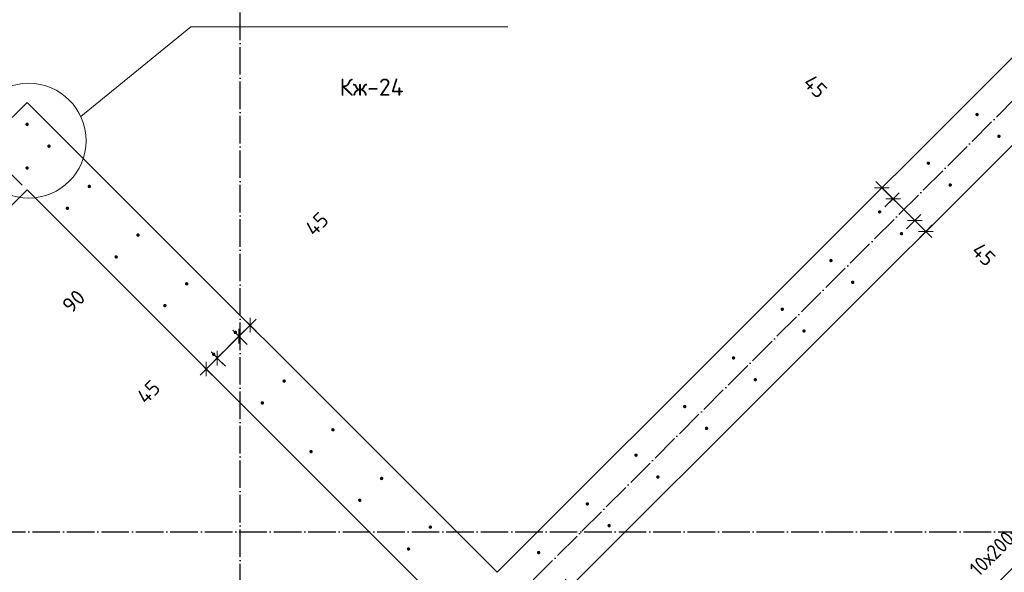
# Model space of a CAD drawing. Header units: millimetres. Extents: x -2995 to 47287, y -2809 to 58122.
# Tile 20 of 143: x 14510 to 17368, y 15083 to 16689. Entities that reach past the tile are written whole.
import ezdxf

# ---------------------------------------------------------------- set-up
doc = ezdxf.new("R2010")
doc.units = ezdxf.units.MM
doc.header["$PDMODE"] = 65
doc.linetypes.add('______11', pattern=[100, 80, -10, 0, -10])
doc.linetypes.add('______5', pattern=[220, 160, -20, 20, -20])
for name, color, linetype, lineweight in [('Арм.стержн. вертикальными 1', 22, 'Continuous', 35), ('Обозначение разреза_ общее', 7, 'Continuous', 25), ('Размерная линия_ общее', 7, 'Continuous', 13)]:
    doc.layers.add(name, color=color, linetype=linetype, lineweight=lineweight)
doc.layers.add('Осевая линия_ общее', color=7, linetype='______5', lineweight=13, true_color=0xa0a0a0)
doc.styles.add('ISOCPEUR', font='ISOCPEUR')
doc.dimstyles.new('DIMSTYLE_3', dxfattribs={"dimtxt": 44, "dimasz": 50, "dimexe": 0, "dimexo": 0, "dimgap": 22, "dimtad": 2, "dimdec": 0, "dimrnd": 5, "dimzin": 12, "dimdsep": 46, "dimtxsty": 'ISOCPEUR', "dimblk1": 'ALL_ML_STRICH', "dimblk2": 'ALL_ML_STRICH', "dimsah": 1, "dimcen": 0, "dimclrd": 7, "dimclre": 256, "dimclrt": 7, "dimadec": 0, "dimazin": 0, "dimtfac": 1, "dimtdec": 0, "dimtix": 1, "dimtmove": 2, "dimatfit": 3, "dimfxl": 0, "dimtzin": 0, "dimlwd": 0, "dimlwe": -3, "dimarcsym": 0})
doc.dimstyles.new('DIMSTYLE_8', dxfattribs={"dimtxt": 44, "dimasz": 50, "dimexe": 0, "dimexo": 0, "dimgap": 22, "dimtad": 2, "dimdec": 0, "dimrnd": 5, "dimzin": 12, "dimdsep": 46, "dimtxsty": 'ISOCPEUR', "dimblk1": 'ALL_ML_STRICH', "dimblk2": 'ALL_ML_STRICH', "dimsah": 1, "dimcen": 0, "dimclrd": 7, "dimclre": 256, "dimclrt": 7, "dimadec": 0, "dimazin": 0, "dimtfac": 1, "dimtdec": 0, "dimtix": 1, "dimtmove": 2, "dimatfit": 3, "dimfxl": 0, "dimtvp": 1.2, "dimtzin": 0, "dimlwd": 0, "dimlwe": -3, "dimarcsym": 0})

# ---------------------------------------------------------------- blocks, each defined once
blk = doc.blocks.new('ALL_ML_STRICH')
at = {"color": 0, "linetype": 'ByBlock', "lineweight": -2}
for p, q in [((-1, 0), (0.5, 0)), ((-0.3, -0.3), (0.3, 0.3)), ((0, -0.5), (0, 0.5))]:
    blk.add_line(p, q, dxfattribs=at)
blk = doc.blocks.new('*D132')
at = {"layer": 'DEFPOINTS', "color": 7, "linetype": 'Continuous', "lineweight": 13, "transparency": 33554687}
for p in [(17046.3, 16233.5), (17013.2, 16200.5), (17007.4, 16130.3)]:
    blk.add_point(p, dxfattribs=at)
at = {"layer": 'Размерная линия_ общее', "color": 253, "linetype": 'Continuous', "lineweight": -2, "true_color": 0xa0a0a0, "transparency": 33554687}
for p, q in [((17032.2, 16219.4), (17013.2, 16200.5)), ((17021.5, 16144.5), (17045.4, 16168.3))]:
    blk.add_line(p, q, dxfattribs=at)
at = {"layer": 'Размерная линия_ общее', "color": 7, "linetype": 'Continuous', "lineweight": -2, "transparency": 33554687}
blk.add_line((17013.2, 16200.5), (17045.4, 16168.3), dxfattribs=at)
at = {"layer": 'Размерная линия_ общее', "color": 7, "linetype": 'Continuous', "lineweight": 13, "transparency": 33554687, "yscale": 50, "zscale": 50}
for p, xscale, rotation in [((17013.2, 16200.5), 50, 135.0000000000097), ((17045.4, 16168.3), 50.00000000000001, 315.0000000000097)]:
    blk.add_blockref('ALL_ML_STRICH', p, dxfattribs=dict(at, xscale=xscale, rotation=rotation))
at = {"layer": 'Размерная линия_ общее', "color": 7, "linetype": 'Continuous', "lineweight": 13, "transparency": 33554687, "insert": (16819.8, 16494.8), "char_height": 44, "width": 88, "attachment_point": 5, "rotation": 315, "style": 'ISOCPEUR'}
blk.add_mtext('\\A1;{45}', dxfattribs=at)
blk = doc.blocks.new('*D133')
at = {"layer": 'DEFPOINTS', "color": 7, "linetype": 'Continuous', "lineweight": 13, "transparency": 33554687}
for p in [(17045.4, 16168.3), (17007.4, 16130.3), (17070.7, 16067)]:
    blk.add_point(p, dxfattribs=at)
at = {"layer": 'Размерная линия_ общее', "color": 253, "linetype": 'Continuous', "lineweight": -2, "true_color": 0xa0a0a0, "transparency": 33554687}
for p, q in [((17021.5, 16144.5), (17045.4, 16168.3)), ((17084.8, 16081.2), (17108.7, 16105))]:
    blk.add_line(p, q, dxfattribs=at)
at = {"layer": 'Размерная линия_ общее', "color": 7, "linetype": 'Continuous', "lineweight": -2, "transparency": 33554687}
blk.add_line((17045.4, 16168.3), (17108.7, 16105), dxfattribs=at)
at = {"layer": 'Размерная линия_ общее', "color": 7, "linetype": 'Continuous', "lineweight": 13, "transparency": 33554687, "yscale": 50, "zscale": 50}
for p, xscale, rotation in [((17045.4, 16168.3), 50, 135.0000000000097), ((17108.7, 16105), 50.00000000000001, 315.0000000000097)]:
    blk.add_blockref('ALL_ML_STRICH', p, dxfattribs=dict(at, xscale=xscale, rotation=rotation))
at = {"layer": 'Размерная линия_ общее', "color": 7, "linetype": 'Continuous', "lineweight": 13, "transparency": 33554687, "insert": (17528.4, 16267), "char_height": 44, "width": 88, "attachment_point": 5, "rotation": 315, "style": 'ISOCPEUR'}
blk.add_mtext('\\A1;{90}', dxfattribs=at)
blk = doc.blocks.new('*D134')
at = {"layer": 'DEFPOINTS', "color": 7, "linetype": 'Continuous', "lineweight": 13, "transparency": 33554687}
for p in [(17108.7, 16105), (17173.6, 16106.3), (17070.7, 16067)]:
    blk.add_point(p, dxfattribs=at)
at = {"layer": 'Размерная линия_ общее', "color": 253, "linetype": 'Continuous', "lineweight": -2, "true_color": 0xa0a0a0, "transparency": 33554687}
for p, q in [((17084.8, 16081.2), (17108.7, 16105)), ((17159.4, 16092.1), (17140.5, 16073.2))]:
    blk.add_line(p, q, dxfattribs=at)
at = {"layer": 'Размерная линия_ общее', "color": 7, "linetype": 'Continuous', "lineweight": -2, "transparency": 33554687}
blk.add_line((17108.7, 16105), (17140.5, 16073.2), dxfattribs=at)
at = {"layer": 'Размерная линия_ общее', "color": 7, "linetype": 'Continuous', "lineweight": 13, "transparency": 33554687, "yscale": 50, "zscale": 50}
for p, xscale, rotation in [((17108.7, 16105), 50, 135.0000000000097), ((17140.5, 16073.2), 50.00000000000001, 315.0000000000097)]:
    blk.add_blockref('ALL_ML_STRICH', p, dxfattribs=dict(at, xscale=xscale, rotation=rotation))
at = {"layer": 'Размерная линия_ общее', "color": 7, "linetype": 'Continuous', "lineweight": 13, "transparency": 33554687, "insert": (17308.4, 16006.6), "char_height": 44, "width": 88, "attachment_point": 5, "rotation": 315, "style": 'ISOCPEUR'}
blk.add_mtext('\\A1;{45}', dxfattribs=at)
blk = doc.blocks.new('СЛОЖНЫЙ_ОБЪЕКТ_0')
at = {"layer": 'Осевая линия_ общее', "color": 253, "linetype": '______11', "lineweight": -3, "true_color": 0xa0a0a0, "transparency": 33554687}
for p, q in [((15150, -2590), (15150, 40000)), ((3543.2, 2603.2), (20704.7, 19764.7)), ((-2770, 15200), (26050, 15200))]:
    blk.add_line(p, q, dxfattribs=at)
blk = doc.blocks.new('*D293')
at = {"layer": 'DEFPOINTS', "color": 7, "linetype": 'Continuous', "lineweight": 13, "transparency": 33554687}
for p in [(13714.3, 16869.8), (14365.8, 16218.2), (14531.7, 16193.8)]:
    blk.add_point(p, dxfattribs=at)
at = {"layer": 'Размерная линия_ общее', "color": 7, "linetype": 'Continuous', "lineweight": -2, "transparency": 33554687}
blk.add_line((13714.3, 16869.8), (13785, 16940.5), dxfattribs=at)
at = {"layer": 'Размерная линия_ общее', "color": 253, "linetype": 'Continuous', "lineweight": -2, "true_color": 0xa0a0a0, "transparency": 33554687}
for p, q in [((14517.5, 16207.9), (13785, 16940.5)), ((14351.7, 16232.4), (13714.3, 16869.8))]:
    blk.add_line(p, q, dxfattribs=at)
at = {"layer": 'Размерная линия_ общее', "color": 7, "linetype": 'Continuous', "lineweight": 13, "transparency": 33554687, "xscale": 50, "yscale": 50, "zscale": 50}
for p, rotation in [((13785, 16940.5), 44.9999999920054), ((13714.3, 16869.8), 224.9999999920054)]:
    blk.add_blockref('ALL_ML_STRICH', p, dxfattribs=dict(at, rotation=rotation))
at = {"layer": 'Размерная линия_ общее', "color": 7, "linetype": 'Continuous', "lineweight": 13, "transparency": 33554687, "insert": (13859.5, 17116.9), "char_height": 44, "width": 132, "attachment_point": 5, "rotation": 45, "style": 'ISOCPEUR'}
blk.add_mtext('\\A1;{100}', dxfattribs=at)
blk = doc.blocks.new('*D342')
at = {"layer": 'DEFPOINTS', "color": 7, "linetype": 'Continuous', "lineweight": 13, "transparency": 33554687}
for p in [(15146.1, 15833.9), (15179.2, 15800.8), (15185, 15730.7)]:
    blk.add_point(p, dxfattribs=at)
at = {"layer": 'Размерная линия_ общее', "color": 253, "linetype": 'Continuous', "lineweight": -2, "true_color": 0xa0a0a0, "transparency": 33554687}
for p, q in [((15160.3, 15819.8), (15179.2, 15800.8)), ((15170.9, 15744.9), (15147, 15768.7))]:
    blk.add_line(p, q, dxfattribs=at)
at = {"layer": 'Размерная линия_ общее', "color": 7, "linetype": 'Continuous', "lineweight": -2, "transparency": 33554687}
blk.add_line((15179.2, 15800.8), (15147, 15768.7), dxfattribs=at)
at = {"layer": 'Размерная линия_ общее', "color": 7, "linetype": 'Continuous', "lineweight": 13, "transparency": 33554687, "xscale": 50, "yscale": 50, "zscale": 50}
for p, rotation in [((15179.2, 15800.8), 44.99999999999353), ((15147, 15768.7), 224.9999999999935)]:
    blk.add_blockref('ALL_ML_STRICH', p, dxfattribs=dict(at, rotation=rotation))
at = {"layer": 'Размерная линия_ общее', "color": 7, "linetype": 'Continuous', "lineweight": 13, "transparency": 33554687, "insert": (15372.6, 16095.2), "char_height": 44, "width": 88, "attachment_point": 5, "rotation": 45, "style": 'ISOCPEUR'}
blk.add_mtext('\\A1;{45}', dxfattribs=at)
blk = doc.blocks.new('*D343')
at = {"layer": 'DEFPOINTS', "color": 7, "linetype": 'Continuous', "lineweight": 13, "transparency": 33554687}
for p in [(15147, 15768.7), (15185, 15730.7), (15121.7, 15667.4)]:
    blk.add_point(p, dxfattribs=at)
at = {"layer": 'Размерная линия_ общее', "color": 7, "linetype": 'Continuous', "lineweight": -2, "transparency": 33554687}
blk.add_line((15147, 15768.7), (15083.7, 15705.4), dxfattribs=at)
at = {"layer": 'Размерная линия_ общее', "color": 253, "linetype": 'Continuous', "lineweight": -2, "true_color": 0xa0a0a0, "transparency": 33554687}
for p, q in [((15170.9, 15744.9), (15147, 15768.7)), ((15107.6, 15681.6), (15083.7, 15705.4))]:
    blk.add_line(p, q, dxfattribs=at)
at = {"layer": 'Размерная линия_ общее', "color": 7, "linetype": 'Continuous', "lineweight": 13, "transparency": 33554687, "xscale": 50, "yscale": 50, "zscale": 50}
for p, rotation in [((15147, 15768.7), 44.99999999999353), ((15083.7, 15705.4), 224.9999999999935)]:
    blk.add_blockref('ALL_ML_STRICH', p, dxfattribs=dict(at, rotation=rotation))
at = {"layer": 'Размерная линия_ общее', "color": 7, "linetype": 'Continuous', "lineweight": 13, "transparency": 33554687, "insert": (14667.1, 15870.5), "char_height": 44, "width": 88, "attachment_point": 5, "rotation": 45, "style": 'ISOCPEUR'}
blk.add_mtext('\\A1;{90}', dxfattribs=at)
blk = doc.blocks.new('*D344')
at = {"layer": 'DEFPOINTS', "color": 7, "linetype": 'Continuous', "lineweight": 13, "transparency": 33554687}
for p in [(15018.8, 15706.6), (15083.7, 15705.4), (15121.7, 15667.4)]:
    blk.add_point(p, dxfattribs=at)
at = {"layer": 'Размерная линия_ общее', "color": 253, "linetype": 'Continuous', "lineweight": -2, "true_color": 0xa0a0a0, "transparency": 33554687}
for p, q in [((15033, 15692.5), (15051.9, 15673.6)), ((15107.6, 15681.6), (15083.7, 15705.4))]:
    blk.add_line(p, q, dxfattribs=at)
at = {"layer": 'Размерная линия_ общее', "color": 7, "linetype": 'Continuous', "lineweight": -2, "transparency": 33554687}
blk.add_line((15083.7, 15705.4), (15051.9, 15673.6), dxfattribs=at)
at = {"layer": 'Размерная линия_ общее', "color": 7, "linetype": 'Continuous', "lineweight": 13, "transparency": 33554687, "xscale": 50, "yscale": 50, "zscale": 50}
for p, rotation in [((15051.9, 15673.6), 224.9999999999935), ((15083.7, 15705.4), 44.99999999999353)]:
    blk.add_blockref('ALL_ML_STRICH', p, dxfattribs=dict(at, rotation=rotation))
at = {"layer": 'Размерная линия_ общее', "color": 7, "linetype": 'Continuous', "lineweight": 13, "transparency": 33554687, "insert": (14884, 15607), "char_height": 44, "width": 88, "attachment_point": 5, "rotation": 45, "style": 'ISOCPEUR'}
blk.add_mtext('\\A1;{45}', dxfattribs=at)
blk = doc.blocks.new('*D483')
at = {"layer": 'DEFPOINTS', "color": 7, "linetype": 'Continuous', "lineweight": 13, "transparency": 33554687}
for p in [(20556.3, 15734.2), (15889.4, 11067.3), (16428.1, 10528.5)]:
    blk.add_point(p, dxfattribs=at)
at = {"layer": 'Размерная линия_ общее', "color": 253, "linetype": 'Continuous', "lineweight": -2, "true_color": 0xa0a0a0, "transparency": 33554687}
for p, q in [((20570.4, 15720), (21095, 15195.4)), ((15903.5, 11053.1), (16428.1, 10528.5))]:
    blk.add_line(p, q, dxfattribs=at)
at = {"layer": 'Размерная линия_ общее', "color": 7, "linetype": 'Continuous', "lineweight": -2, "transparency": 33554687}
blk.add_line((16428.1, 10528.5), (21095, 15195.4), dxfattribs=at)
at = {"layer": 'Размерная линия_ общее', "color": 7, "linetype": 'Continuous', "lineweight": 13, "transparency": 33554687, "yscale": 50, "zscale": 50}
for p, xscale, rotation in [((21095, 15195.4), 50.00000000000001, 45), ((16428.1, 10528.5), 50, 225)]:
    blk.add_blockref('ALL_ML_STRICH', p, dxfattribs=dict(at, xscale=xscale, rotation=rotation))
at = {"layer": 'Размерная линия_ общее', "color": 7, "linetype": 'Continuous', "lineweight": 13, "transparency": 33554687, "insert": (18587.6, 12821), "char_height": 44, "width": 2.2, "attachment_point": 1, "rotation": 45, "line_spacing_factor": 0.60241, "style": 'ISOCPEUR'}
blk.add_mtext('\\W0.91;33х200=6600', dxfattribs=at)
blk = doc.blocks.new('*D499')
at = {"layer": 'DEFPOINTS', "color": 7, "linetype": 'Continuous', "lineweight": 13, "transparency": 33554687}
for p in [(17494.1, 16491.1), (16079.9, 15076.9), (16726.9, 14429.9)]:
    blk.add_point(p, dxfattribs=at)
at = {"layer": 'Размерная линия_ общее', "color": 253, "linetype": 'Continuous', "lineweight": -2, "true_color": 0xa0a0a0, "transparency": 33554687}
for p, q in [((17508.3, 16477), (18141.1, 15844.1)), ((16094, 15062.8), (16726.9, 14429.9))]:
    blk.add_line(p, q, dxfattribs=at)
at = {"layer": 'Размерная линия_ общее', "color": 7, "linetype": 'Continuous', "lineweight": -2, "transparency": 33554687}
blk.add_line((16726.9, 14429.9), (18141.1, 15844.1), dxfattribs=at)
at = {"layer": 'Размерная линия_ общее', "color": 7, "linetype": 'Continuous', "lineweight": 13, "transparency": 33554687, "xscale": 50, "yscale": 50, "zscale": 50}
for p, rotation in [((18141.1, 15844.1), 45.00000000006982), ((16726.9, 14429.9), 225.0000000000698)]:
    blk.add_blockref('ALL_ML_STRICH', p, dxfattribs=dict(at, rotation=rotation))
at = {"layer": 'Размерная линия_ общее', "color": 7, "linetype": 'Continuous', "lineweight": 13, "transparency": 33554687, "insert": (17262.9, 15098.9), "char_height": 44, "width": 2.2, "attachment_point": 1, "rotation": 45, "line_spacing_factor": 0.60241, "style": 'ISOCPEUR'}
blk.add_mtext('\\W0.91;10х200=2000', dxfattribs=at)
blk = doc.blocks.new('*D508')
at = {"layer": 'DEFPOINTS', "color": 7, "linetype": 'Continuous', "lineweight": 13, "transparency": 33554687}
for p in [(15023.4, 21118.6), (15518.5, 20623.5), (11417.2, 16522.2)]:
    blk.add_point(p, dxfattribs=at)
at = {"layer": 'Размерная линия_ общее', "color": 7, "linetype": 'Continuous', "lineweight": -2, "transparency": 33554687}
blk.add_line((15023.4, 21118.6), (10922.1, 17017.3), dxfattribs=at)
at = {"layer": 'Размерная линия_ общее', "color": 253, "linetype": 'Continuous', "lineweight": -2, "true_color": 0xa0a0a0, "transparency": 33554687}
for p, q in [((15504.3, 20637.6), (15023.4, 21118.6)), ((11403.1, 16536.4), (10922.1, 17017.3))]:
    blk.add_line(p, q, dxfattribs=at)
at = {"layer": 'Размерная линия_ общее', "color": 7, "linetype": 'Continuous', "lineweight": 13, "transparency": 33554687, "xscale": 49.99999999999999, "yscale": 50, "zscale": 50}
for p, rotation in [((15023.4, 21118.6), 45.00000000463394), ((10922.1, 17017.3), 225.0000000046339)]:
    blk.add_blockref('ALL_ML_STRICH', p, dxfattribs=dict(at, rotation=rotation))
at = {"layer": 'Размерная линия_ общее', "color": 7, "linetype": 'Continuous', "lineweight": 13, "transparency": 33554687, "insert": (12861, 18964.7), "char_height": 44, "width": 2.2, "attachment_point": 1, "rotation": 225, "line_spacing_factor": 0.60241, "style": 'ISOCPEUR'}
blk.add_mtext('\\W0.91;29х200=5800', dxfattribs=at)

msp = doc.modelspace()

# ---------------------------------------------------------------- hatches: boundary and pattern name
at = {"layer": 'Арм.стержн. вертикальными 1', "linetype": 'Continuous', "lineweight": 50, "transparency": 33554687}
for points in [[(17294.4, 16413), (17294, 16414.9), (17292.9, 16416.6), (17291.3, 16417.6), (17289.4, 16418), (17287.5, 16417.6), (17285.8, 16416.6), (17284.8, 16414.9), (17284.4, 16413), (17284.8, 16411.1), (17285.8, 16409.5), (17287.5, 16408.4), (17289.4, 16408), (17291.3, 16408.4), (17292.9, 16409.5), (17294, 16411.1)], [(14537, 16384.4), (14536.7, 16386.3), (14535.6, 16387.9), (14534, 16389), (14532, 16389.4), (14530.1, 16389), (14528.5, 16387.9), (14527.4, 16386.3), (14527, 16384.4), (14527.4, 16382.5), (14528.5, 16380.9), (14530.1, 16379.8), (14532, 16379.4), (14534, 16379.8), (14535.6, 16380.9), (14536.7, 16382.5)], [(17357.7, 16349.7), (17357.3, 16351.6), (17356.2, 16353.2), (17354.6, 16354.3), (17352.7, 16354.7), (17350.8, 16354.3), (17349.2, 16353.2), (17348.1, 16351.6), (17347.7, 16349.7), (17348.1, 16347.8), (17349.2, 16346.2), (17350.8, 16345.1), (17352.7, 16344.7), (17354.6, 16345.1), (17356.2, 16346.2), (17357.3, 16347.8)], [(14600.3, 16321.1), (14600, 16323), (14598.9, 16324.6), (14597.3, 16325.7), (14595.3, 16326.1), (14593.4, 16325.7), (14591.8, 16324.6), (14590.7, 16323), (14590.3, 16321.1), (14590.7, 16319.2), (14591.8, 16317.6), (14593.4, 16316.5), (14595.3, 16316.1), (14597.3, 16316.5), (14598.9, 16317.6), (14600, 16319.2)], [(14537, 16257.8), (14536.7, 16259.7), (14535.6, 16261.3), (14534, 16262.4), (14532, 16262.8), (14530.1, 16262.4), (14528.5, 16261.3), (14527.4, 16259.7), (14527, 16257.8), (14527.4, 16255.9), (14528.5, 16254.3), (14530.1, 16253.2), (14532, 16252.8), (14534, 16253.2), (14535.6, 16254.3), (14536.7, 16255.9)], [(17153, 16271.6), (17152.6, 16273.5), (17151.5, 16275.1), (17149.9, 16276.2), (17148, 16276.6), (17146, 16276.2), (17144.4, 16275.1), (17143.3, 16273.5), (17143, 16271.6), (17143.3, 16269.7), (17144.4, 16268.1), (17146, 16267), (17148, 16266.6), (17149.9, 16267), (17151.5, 16268.1), (17152.6, 16269.7)], [(14717.4, 16204.1), (14717, 16206), (14715.9, 16207.6), (14714.3, 16208.7), (14712.4, 16209.1), (14710.5, 16208.7), (14708.8, 16207.6), (14707.8, 16206), (14707.4, 16204.1), (14707.8, 16202.2), (14708.8, 16200.5), (14710.5, 16199.5), (14712.4, 16199.1), (14714.3, 16199.5), (14715.9, 16200.5), (14717, 16202.2)], [(17216.3, 16208.3), (17215.9, 16210.2), (17214.8, 16211.8), (17213.2, 16212.9), (17211.3, 16213.3), (17209.4, 16212.9), (17207.7, 16211.8), (17206.7, 16210.2), (17206.3, 16208.3), (17206.7, 16206.4), (17207.7, 16204.8), (17209.4, 16203.7), (17211.3, 16203.3), (17213.2, 16203.7), (17214.8, 16204.8), (17215.9, 16206.4)], [(14654.1, 16140.8), (14653.7, 16142.7), (14652.6, 16144.3), (14651, 16145.4), (14649.1, 16145.8), (14647.1, 16145.4), (14645.5, 16144.3), (14644.4, 16142.7), (14644.1, 16140.8), (14644.4, 16138.8), (14645.5, 16137.2), (14647.1, 16136.1), (14649.1, 16135.8), (14651, 16136.1), (14652.6, 16137.2), (14653.7, 16138.8)], [(17011.5, 16130.2), (17011.2, 16132.1), (17010.1, 16133.7), (17008.5, 16134.8), (17006.5, 16135.2), (17004.6, 16134.8), (17003, 16133.7), (17001.9, 16132.1), (17001.5, 16130.2), (17001.9, 16128.3), (17003, 16126.6), (17004.6, 16125.6), (17006.5, 16125.2), (17008.5, 16125.6), (17010.1, 16126.6), (17011.2, 16128.3)], [(14858.8, 16062.7), (14858.4, 16064.6), (14857.3, 16066.2), (14855.7, 16067.3), (14853.8, 16067.7), (14851.9, 16067.3), (14850.3, 16066.2), (14849.2, 16064.6), (14848.8, 16062.7), (14849.2, 16060.7), (14850.3, 16059.1), (14851.9, 16058), (14853.8, 16057.7), (14855.7, 16058), (14857.3, 16059.1), (14858.4, 16060.7)], [(17074.8, 16066.9), (17074.5, 16068.8), (17073.4, 16070.4), (17071.8, 16071.5), (17069.8, 16071.9), (17067.9, 16071.5), (17066.3, 16070.4), (17065.2, 16068.8), (17064.8, 16066.9), (17065.2, 16065), (17066.3, 16063.3), (17067.9, 16062.2), (17069.8, 16061.9), (17071.8, 16062.2), (17073.4, 16063.3), (17074.5, 16065)], [(14795.5, 15999.3), (14795.1, 16001.3), (14794, 16002.9), (14792.4, 16004), (14790.5, 16004.3), (14788.6, 16004), (14786.9, 16002.9), (14785.9, 16001.3), (14785.5, 15999.3), (14785.9, 15997.4), (14786.9, 15995.8), (14788.6, 15994.7), (14790.5, 15994.3), (14792.4, 15994.7), (14794, 15995.8), (14795.1, 15997.4)], [(16870.1, 15988.8), (16869.7, 15990.7), (16868.7, 15992.3), (16867, 15993.4), (16865.1, 15993.8), (16863.2, 15993.4), (16861.6, 15992.3), (16860.5, 15990.7), (16860.1, 15988.8), (16860.5, 15986.8), (16861.6, 15985.2), (16863.2, 15984.1), (16865.1, 15983.8), (16867, 15984.1), (16868.7, 15985.2), (16869.7, 15986.8)], [(15000.2, 15921.2), (14999.8, 15923.1), (14998.7, 15924.8), (14997.1, 15925.8), (14995.2, 15926.2), (14993.3, 15925.8), (14991.7, 15924.8), (14990.6, 15923.1), (14990.2, 15921.2), (14990.6, 15919.3), (14991.7, 15917.7), (14993.3, 15916.6), (14995.2, 15916.2), (14997.1, 15916.6), (14998.7, 15917.7), (14999.8, 15919.3)], [(16933.4, 15925.4), (16933, 15927.4), (16932, 15929), (16930.3, 15930.1), (16928.4, 15930.4), (16926.5, 15930.1), (16924.9, 15929), (16923.8, 15927.4), (16923.4, 15925.4), (16923.8, 15923.5), (16924.9, 15921.9), (16926.5, 15920.8), (16928.4, 15920.4), (16930.3, 15920.8), (16932, 15921.9), (16933, 15923.5)], [(14936.9, 15857.9), (14936.5, 15859.8), (14935.4, 15861.5), (14933.8, 15862.5), (14931.9, 15862.9), (14930, 15862.5), (14928.4, 15861.5), (14927.3, 15859.8), (14926.9, 15857.9), (14927.3, 15856), (14928.4, 15854.4), (14930, 15853.3), (14931.9, 15852.9), (14933.8, 15853.3), (14935.4, 15854.4), (14936.5, 15856)], [(16728.7, 15847.3), (16728.3, 15849.2), (16727.2, 15850.9), (16725.6, 15852), (16723.7, 15852.3), (16721.8, 15852), (16720.2, 15850.9), (16719.1, 15849.2), (16718.7, 15847.3), (16719.1, 15845.4), (16720.2, 15843.8), (16721.8, 15842.7), (16723.7, 15842.3), (16725.6, 15842.7), (16727.2, 15843.8), (16728.3, 15845.4)], [(15141.6, 15779.8), (15141.3, 15781.7), (15140.2, 15783.3), (15138.5, 15784.4), (15136.6, 15784.8), (15134.7, 15784.4), (15133.1, 15783.3), (15132, 15781.7), (15131.6, 15779.8), (15132, 15777.9), (15133.1, 15776.3), (15134.7, 15775.2), (15136.6, 15774.8), (15138.5, 15775.2), (15140.2, 15776.3), (15141.3, 15777.9)], [(16792, 15784), (16791.6, 15785.9), (16790.5, 15787.6), (16788.9, 15788.6), (16787, 15789), (16785.1, 15788.6), (16783.5, 15787.6), (16782.4, 15785.9), (16782, 15784), (16782.4, 15782.1), (16783.5, 15780.5), (16785.1, 15779.4), (16787, 15779), (16788.9, 15779.4), (16790.5, 15780.5), (16791.6, 15782.1)], [(15078.3, 15716.5), (15077.9, 15718.4), (15076.9, 15720), (15075.2, 15721.1), (15073.3, 15721.5), (15071.4, 15721.1), (15069.8, 15720), (15068.7, 15718.4), (15068.3, 15716.5), (15068.7, 15714.6), (15069.8, 15713), (15071.4, 15711.9), (15073.3, 15711.5), (15075.2, 15711.9), (15076.9, 15713), (15077.9, 15714.6)], [(16587.3, 15705.9), (16586.9, 15707.8), (16585.8, 15709.4), (16584.2, 15710.5), (16582.3, 15710.9), (16580.4, 15710.5), (16578.7, 15709.4), (16577.7, 15707.8), (16577.3, 15705.9), (16577.7, 15704), (16578.7, 15702.4), (16580.4, 15701.3), (16582.3, 15700.9), (16584.2, 15701.3), (16585.8, 15702.4), (16586.9, 15704)], [(15283.1, 15638.4), (15282.7, 15640.3), (15281.6, 15641.9), (15280, 15643), (15278.1, 15643.4), (15276.1, 15643), (15274.5, 15641.9), (15273.4, 15640.3), (15273.1, 15638.4), (15273.4, 15636.5), (15274.5, 15634.9), (15276.1, 15633.8), (15278.1, 15633.4), (15280, 15633.8), (15281.6, 15634.9), (15282.7, 15636.5)], [(16650.6, 15642.6), (16650.2, 15644.5), (16649.1, 15646.1), (16647.5, 15647.2), (16645.6, 15647.6), (16643.7, 15647.2), (16642, 15646.1), (16641, 15644.5), (16640.6, 15642.6), (16641, 15640.7), (16642, 15639.1), (16643.7, 15638), (16645.6, 15637.6), (16647.5, 15638), (16649.1, 15639.1), (16650.2, 15640.7)], [(15219.7, 15575.1), (15219.4, 15577), (15218.3, 15578.6), (15216.7, 15579.7), (15214.7, 15580.1), (15212.8, 15579.7), (15211.2, 15578.6), (15210.1, 15577), (15209.7, 15575.1), (15210.1, 15573.2), (15211.2, 15571.5), (15212.8, 15570.5), (15214.7, 15570.1), (15216.7, 15570.5), (15218.3, 15571.5), (15219.4, 15573.2)], [(16445.9, 15564.5), (16445.5, 15566.4), (16444.4, 15568), (16442.8, 15569.1), (16440.9, 15569.5), (16438.9, 15569.1), (16437.3, 15568), (16436.2, 15566.4), (16435.9, 15564.5), (16436.2, 15562.6), (16437.3, 15561), (16438.9, 15559.9), (16440.9, 15559.5), (16442.8, 15559.9), (16444.4, 15561), (16445.5, 15562.6)], [(15424.5, 15497), (15424.1, 15498.9), (15423, 15500.5), (15421.4, 15501.6), (15419.5, 15502), (15417.6, 15501.6), (15415.9, 15500.5), (15414.9, 15498.9), (15414.5, 15497), (15414.9, 15495.1), (15415.9, 15493.4), (15417.6, 15492.3), (15419.5, 15492), (15421.4, 15492.3), (15423, 15493.4), (15424.1, 15495.1)], [(16509.2, 15501.2), (16508.8, 15503.1), (16507.7, 15504.7), (16506.1, 15505.8), (16504.2, 15506.2), (16502.2, 15505.8), (16500.6, 15504.7), (16499.5, 15503.1), (16499.2, 15501.2), (16499.5, 15499.3), (16500.6, 15497.6), (16502.2, 15496.6), (16504.2, 15496.2), (16506.1, 15496.6), (16507.7, 15497.6), (16508.8, 15499.3)], [(15361.2, 15433.7), (15360.8, 15435.6), (15359.7, 15437.2), (15358.1, 15438.3), (15356.2, 15438.7), (15354.3, 15438.3), (15352.6, 15437.2), (15351.5, 15435.6), (15351.2, 15433.7), (15351.5, 15431.7), (15352.6, 15430.1), (15354.3, 15429), (15356.2, 15428.7), (15358.1, 15429), (15359.7, 15430.1), (15360.8, 15431.7)], [(16304.4, 15423.1), (16304.1, 15425), (16303, 15426.6), (16301.3, 15427.7), (16299.4, 15428.1), (16297.5, 15427.7), (16295.9, 15426.6), (16294.8, 15425), (16294.4, 15423.1), (16294.8, 15421.2), (16295.9, 15419.5), (16297.5, 15418.5), (16299.4, 15418.1), (16301.3, 15418.5), (16303, 15419.5), (16304.1, 15421.2)], [(15565.9, 15355.5), (15565.5, 15357.5), (15564.4, 15359.1), (15562.8, 15360.2), (15560.9, 15360.5), (15559, 15360.2), (15557.4, 15359.1), (15556.3, 15357.5), (15555.9, 15355.5), (15556.3, 15353.6), (15557.4, 15352), (15559, 15350.9), (15560.9, 15350.5), (15562.8, 15350.9), (15564.4, 15352), (15565.5, 15353.6)], [(16367.7, 15359.8), (16367.4, 15361.7), (16366.3, 15363.3), (16364.7, 15364.4), (16362.7, 15364.8), (16360.8, 15364.4), (16359.2, 15363.3), (16358.1, 15361.7), (16357.7, 15359.8), (16358.1, 15357.8), (16359.2, 15356.2), (16360.8, 15355.1), (16362.7, 15354.8), (16364.7, 15355.1), (16366.3, 15356.2), (16367.4, 15357.8)], [(15502.6, 15292.2), (15502.2, 15294.1), (15501.1, 15295.8), (15499.5, 15296.9), (15497.6, 15297.2), (15495.7, 15296.9), (15494.1, 15295.8), (15493, 15294.1), (15492.6, 15292.2), (15493, 15290.3), (15494.1, 15288.7), (15495.7, 15287.6), (15497.6, 15287.2), (15499.5, 15287.6), (15501.1, 15288.7), (15502.2, 15290.3)], [(16163, 15281.6), (16162.6, 15283.6), (16161.5, 15285.2), (16159.9, 15286.3), (16158, 15286.6), (16156.1, 15286.3), (16154.5, 15285.2), (16153.4, 15283.6), (16153, 15281.6), (16153.4, 15279.7), (16154.5, 15278.1), (16156.1, 15277), (16158, 15276.6), (16159.9, 15277), (16161.5, 15278.1), (16162.6, 15279.7)], [(15707.3, 15214.1), (15706.9, 15216), (15705.9, 15217.7), (15704.2, 15218.7), (15702.3, 15219.1), (15700.4, 15218.7), (15698.8, 15217.7), (15697.7, 15216), (15697.3, 15214.1), (15697.7, 15212.2), (15698.8, 15210.6), (15700.4, 15209.5), (15702.3, 15209.1), (15704.2, 15209.5), (15705.9, 15210.6), (15706.9, 15212.2)], [(16226.3, 15218.3), (16225.9, 15220.3), (16224.9, 15221.9), (16223.2, 15223), (16221.3, 15223.3), (16219.4, 15223), (16217.8, 15221.9), (16216.7, 15220.3), (16216.3, 15218.3), (16216.7, 15216.4), (16217.8, 15214.8), (16219.4, 15213.7), (16221.3, 15213.3), (16223.2, 15213.7), (16224.9, 15214.8), (16225.9, 15216.4)], [(15644, 15150.8), (15643.6, 15152.7), (15642.5, 15154.3), (15640.9, 15155.4), (15639, 15155.8), (15637.1, 15155.4), (15635.5, 15154.3), (15634.4, 15152.7), (15634, 15150.8), (15634.4, 15148.9), (15635.5, 15147.3), (15637.1, 15146.2), (15639, 15145.8), (15640.9, 15146.2), (15642.5, 15147.3), (15643.6, 15148.9)], [(16021.6, 15140.2), (16021.2, 15142.1), (16020.1, 15143.8), (16018.5, 15144.8), (16016.6, 15145.2), (16014.7, 15144.8), (16013.1, 15143.8), (16012, 15142.1), (16011.6, 15140.2), (16012, 15138.3), (16013.1, 15136.7), (16014.7, 15135.6), (16016.6, 15135.2), (16018.5, 15135.6), (16020.1, 15136.7), (16021.2, 15138.3)]]:
    msp.add_hatch(color=4, dxfattribs=at).paths.add_polyline_path(points)

# ---------------------------------------------------------------- linework, layer by layer
at = {"color": 7, "linetype": 'Continuous', "lineweight": 25, "transparency": 33554687}
for p, q in [((15896.4, 15083.6), (18682.4, 17869.6)), ((18809.7, 17742.4), (16023.7, 14956.4)), ((14376.1, 16292.8), (14531.7, 16448.4)), ((14531.7, 16448.4), (15896.4, 15083.6)), ((14531.7, 16193.8), (13400.3, 15062.4)), ((15769.1, 14956.4), (14531.7, 16193.8))]:
    msp.add_line(p, q, dxfattribs=at)
at = {"layer": 'Обозначение разреза_ общее', "color": 7, "linetype": 'Continuous', "lineweight": 13, "transparency": 33554687}
msp.add_lwpolyline([(14688, 16406.9), (15007.1, 16667.6), (15927.1, 16667.6)], dxfattribs=at)
msp.add_circle((14536.6, 16337), 166.7, dxfattribs=at)

# ---------------------------------------------------------------- block references
at = {"layer": 'Осевая линия_ общее', "color": 253, "linetype": '______11', "lineweight": -3, "true_color": 0xa0a0a0, "transparency": 33554687}
msp.add_blockref('СЛОЖНЫЙ_ОБЪЕКТ_0', (0, 0), dxfattribs=at)

# ---------------------------------------------------------------- texts
at = {"layer": 'Обозначение разреза_ общее', "color": 7, "linetype": 'Continuous', "lineweight": 13, "transparency": 33554687, "insert": (15532, 16492.6), "char_height": 50, "width": 218.78, "attachment_point": 5, "style": 'ISOCPEUR'}
msp.add_mtext('\\A1;{\\fISOCPEUR|i0|b0;\\H50.000000;\\W1.000000;\\C7;Кж-24}\\P', dxfattribs=at)

# ---------------------------------------------------------------- dimensions: what is measured, and where the dimension line sits
at = {"layer": 'Размерная линия_ общее', "color": 7, "linetype": 'Continuous', "lineweight": 13, "transparency": 33554687}
for base, p1, p2, angle, text, picture, middle in [((10922.1, 17017.3), (15504.3, 20637.6), (11403.1, 16536.4), 225, '\\W0.91;29х200=5800', '*D508', (12957.2, 19083.5)), ((18141.1, 15844.1), (16094, 15062.8), (17508.3, 16477), 45, '\\W0.91;10х200=2000', '*D499', (17418.4, 15152.6)), ((21095, 15195.4), (15903.5, 11053.1), (20570.4, 15720), 45, '\\W0.91;33х200=6600', '*D483', (18746, 12877.6))]:
    dim = msp.add_linear_dim(base=base, p1=p1, p2=p2, angle=angle, text=text, dimstyle='DIMSTYLE_3', override={"dimpost": '<>', "dimclrd": 7, "dimclre": 253, "dimclrt": 7, "dimlwd": 0, "dimlwe": 65533}, dxfattribs=at)
    dim.commit()
    dim.dimension.update_dxf_attribs({"geometry": picture, "text_midpoint": middle, "dimtype": 160})
for base, p1, p2, angle, picture, middle in [((13785, 16940.5), (14351.7, 16232.4), (14517.5, 16207.9), 45, '*D293', (13859.5, 17116.9)), ((17045.4, 16168.3), (17032.2, 16219.4), (17021.5, 16144.5), 315, '*D132', (16819.8, 16494.8)), ((17108.7, 16105), (17021.5, 16144.5), (17084.8, 16081.2), 315, '*D133', (17528.4, 16267)), ((15147, 15768.7), (15160.3, 15819.8), (15170.9, 15744.9), 225, '*D342', (15372.6, 16095.2)), ((17140.5, 16073.2), (17084.8, 16081.2), (17159.4, 16092.1), 315, '*D134', (17308.4, 16006.6)), ((15083.7, 15705.4), (15170.9, 15744.9), (15107.6, 15681.6), 225, '*D343', (14667.1, 15870.5)), ((15051.9, 15673.6), (15107.6, 15681.6), (15033, 15692.5), 225, '*D344', (14884, 15607))]:
    dim = msp.add_linear_dim(base=base, p1=p1, p2=p2, angle=angle, dimstyle='DIMSTYLE_8', override={"dimpost": '<>', "dimclrd": 7, "dimclre": 253, "dimclrt": 7, "dimlwd": 0, "dimlwe": 65533}, dxfattribs=at)
    dim.commit()
    dim.dimension.update_dxf_attribs({"geometry": picture, "text_midpoint": middle, "dimtype": 160})

doc.saveas('drawing.dxf')
